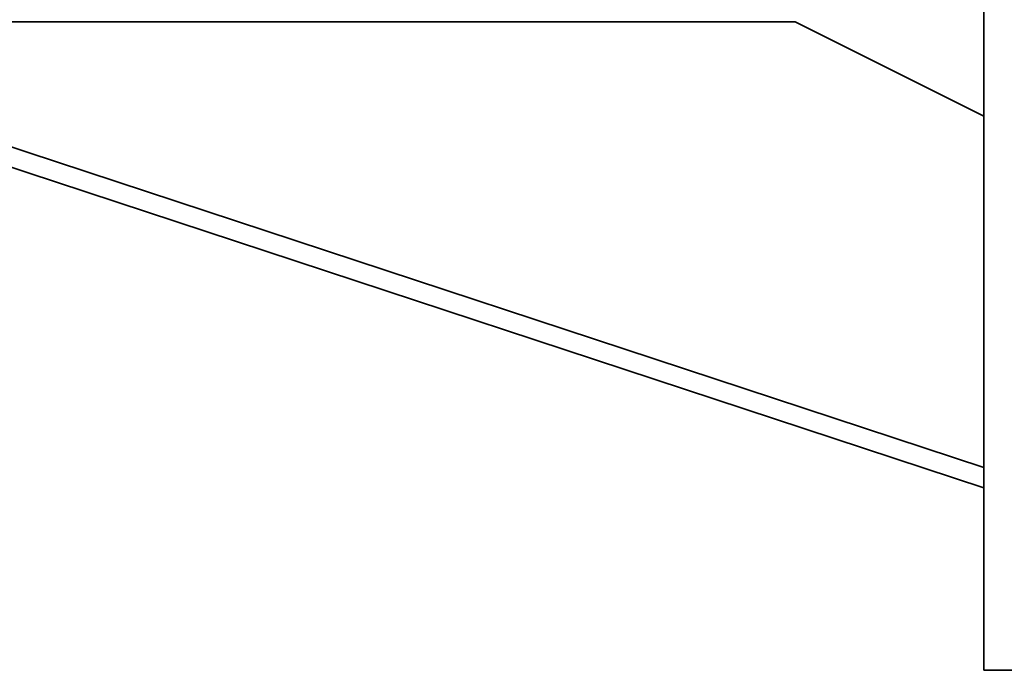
# Model space of a CAD drawing. Header units: millimetres. Extents: x 196 to 644, y 91 to 503.
# Tile 2 of 6: x 302 to 469, y 91 to 202. Entities that reach past the tile are written whole.
import ezdxf

# ---------------------------------------------------------------- set-up
doc = ezdxf.new("R2010")
doc.units = ezdxf.units.MM
doc.header["$LTSCALE"] = 2
doc.layers.add('Krawędzie widoczne(ISO)', color=7, linetype='Continuous', lineweight=35, true_color=0x262659)

msp = doc.modelspace()

# ---------------------------------------------------------------- linework, layer by layer
at = {"layer": 'Krawędzie widoczne(ISO)'}
for p, q in [((465.65, 91), (465.65, 503)), ((243.75, 201.21), (433.61, 201.21)), ((433.68, 201.2), (465.65, 185.21)), ((465.65, 125.5), (245.9, 197.97)), ((245.9, 194.5), (465.65, 122.03)), ((625.65, 91), (465.65, 91))]:
    msp.add_line(p, q, dxfattribs=at)
msp.add_ellipse((433.61, 201.16), major_axis=(0.1, 0), ratio=0.5, start_param=0.785398, end_param=1.570796, dxfattribs=at)

doc.saveas('drawing.dxf')
